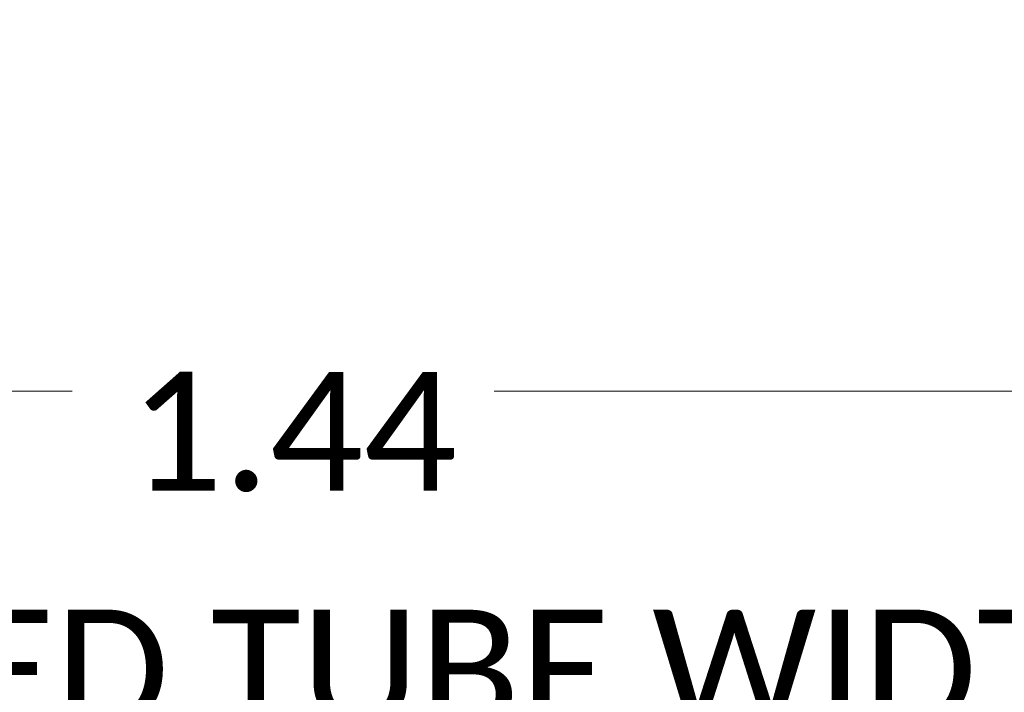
# Model space of a CAD drawing. Header units: millimetres. Extents: x -8 to 594, y 0 to 420.
# Tile 246 of 249: x 470 to 499, y 167 to 187. Entities that reach past the tile are written whole.
import ezdxf

# ---------------------------------------------------------------- set-up
doc = ezdxf.new("R2010")
doc.units = ezdxf.units.MM
doc.layers.add('1', color=7, linetype='Continuous', true_color=0xffffff)
doc.styles.add('Calibri', font='txt')
doc.dimstyles.get("Standard").update_dxf_attribs({"dimtxt": 0.18, "dimasz": 0.18, "dimexe": 0.18, "dimexo": 0.0625, "dimgap": 0.09, "dimtad": 0, "dimtih": 1, "dimtoh": 1, "dimdec": 4, "dimzin": 0, "dimdsep": 46, "dimtxsty": 'Standard', "dimcen": 0.09, "dimadec": 0, "dimazin": 0, "dimtfac": 1, "dimtdec": 4, "dimtofl": 0, "dimtmove": 0, "dimatfit": 3, "dimfxl": 0, "dimtolj": 1, "dimtzin": 0, "dimarcsym": 0})

# ---------------------------------------------------------------- blocks, each defined once
blk = doc.blocks.new('_U4')
at = {"layer": '1', "color": 18, "lineweight": 13}
for p, q in [((441.596, 117.449), (441.596, 177.888)), ((513.705, 117.449), (513.705, 177.888)), ((441.596, 175.888), (471.215, 175.888)), ((513.705, 175.888), (483.668, 175.888))]:
    blk.add_line(p, q, dxfattribs=at)
at = {"layer": '1', "color": 18}
for points in [[(441.596, 175.888), (445.096, 176.826), (445.096, 174.951)], [(513.705, 175.888), (510.205, 174.951), (510.205, 176.826)]]:
    blk.add_solid(points, dxfattribs=at)
at = {"layer": '1', "color": 18, "linetype": 'Continuous', "lineweight": 13, "char_height": 3.5, "attachment_point": 7, "line_spacing_factor": 1.399613, "style": 'Calibri'}
for s, insert in [('\\fCalibri|b0|i0;\\W1.0000;1.44', (472.901, 172.905)), ('\\fCalibri|b0|i0;\\W1.0000;DEFLATED TUBE WIDTH', (451.417, 165.895))]:
    blk.add_mtext(s, dxfattribs=dict(at, insert=insert))

msp = doc.modelspace()

# ---------------------------------------------------------------- dimensions: what is measured, and where the dimension line sits
at = {"layer": '1', "color": 18, "linetype": 'Continuous', "lineweight": 13}
dim = msp.add_linear_dim(base=(513.705, 175.888), p1=(441.596, 117.449), p2=(513.705, 117.449), text=' <> \\P\\fCalibri|b0|i0;\\C18;{\\H1.00x;\\fCalibri|b0|i0;DEFLATED TUBE WIDTH\\fCalibri|b0|i0;}\\C18;', dimstyle='Standard', override={"dimtxt": 3.5, "dimasz": 3.5, "dimexe": 2, "dimexo": 0, "dimgap": 1.5, "dimtih": 0, "dimtoh": 0, "dimdec": 2, "dimlfac": 0.02, "dimdsep": 46, "dimlunit": 2, "dimtxsty": 'Calibri', "dimsah": 1, "dimse1": 0, "dimse2": 0, "dimsd1": 0, "dimsd2": 0, "dimclrd": 18, "dimclre": 18, "dimclrt": 18, "dimtol": 0, "dimtm": -0.1, "dimtfac": 1, "dimtdec": 2, "dimtofl": 1, "dimtmove": 0, "dimlwd": 13, "dimlwe": 13}, dxfattribs=at)
dim.commit()
dim.dimension.update_dxf_attribs({"geometry": '_U4', "text_midpoint": (477.442, 175.888), "dimtype": 160})

doc.saveas('drawing.dxf')
